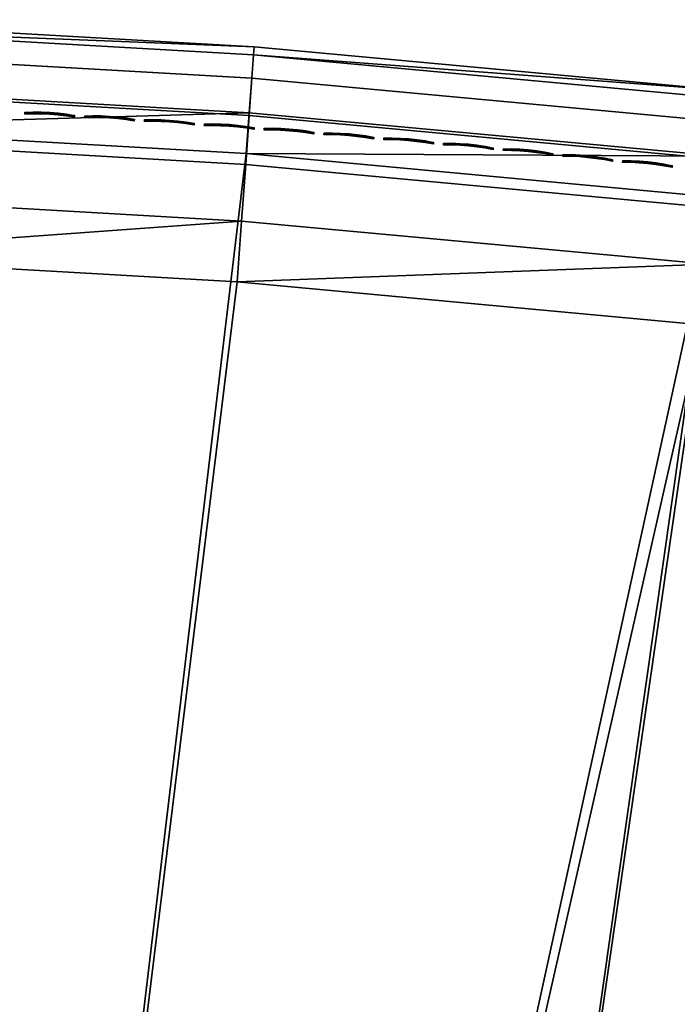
# Model space of a CAD drawing. Header units: inches. Extents: x 0 to 44.3, y -37.9 to 0.3.
# Tile 174 of 256: x 3.6 to 6.7, y -4.4 to 0.2. Entities that reach past the tile are written whole.
import ezdxf

# ---------------------------------------------------------------- set-up
doc = ezdxf.new("R2010")
doc.units = ezdxf.units.IN
doc.header["$LTSCALE"] = 0.03937007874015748
doc.header["$MEASUREMENT"] = 0
doc.layers.add('A-FURN-3-ST', color=151, linetype='Continuous')
doc.layers.add('A-FURN-3-STITCH', color=15, linetype='Continuous')

msp = doc.modelspace()

# ---------------------------------------------------------------- meshes
at = {"layer": 'A-FURN-3-ST'}
mesh = msp.add_polyface(dxfattribs=at)
corners = [(6.767908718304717, -1.187179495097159, 18.00000000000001), (8.967875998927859, -1.18268814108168, 17.96251840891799), (6.79876527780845, -0.9041553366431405, 17.96251840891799), (4.600381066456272, -0.986360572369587, 18.00000000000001), (4.621169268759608, -0.7024192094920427, 17.96251840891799), (2.427112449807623, -0.8622320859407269, 18.00000000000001), (6.882519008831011, -0.1308584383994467, 17.18470094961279), (9.084166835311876, -0.3757232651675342, 16.90000000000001), (6.886217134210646, -0.09355737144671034, 16.90000000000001), (4.677345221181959, 0.07336928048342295, 17.18470094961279), (4.679670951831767, 0.1107816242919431, 16.90000000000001), (2.466333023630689, 0.1995653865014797, 17.18470094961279), (2.46728317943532, 0.2370386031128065, 16.90000000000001), (6.870869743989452, -0.2401305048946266, 17.45000000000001), (4.66961577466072, -0.03625002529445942, 17.45000000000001), (2.462533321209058, 0.08973938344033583, 17.45000000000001), (9.03858795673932, -0.6946674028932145, 17.67781745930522), (9.0635472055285, -0.5216475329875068, 17.45000000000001), (6.852090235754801, -0.4139298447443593, 17.67781745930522), (4.657039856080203, -0.2106082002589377, 17.67781745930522), (2.456176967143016, -0.08495628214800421, 17.67781745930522), (9.00594817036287, -0.9201348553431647, 17.8526279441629), (6.827487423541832, -0.6404153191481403, 17.8526279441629), (4.640505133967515, -0.4378253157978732, 17.8526279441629), (2.44773125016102, -0.3126177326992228, 17.8526279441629), (2.437806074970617, -0.5777315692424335, 17.96251840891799), (9.084166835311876, -0.3757232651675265, 5.5), (6.886217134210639, -0.09355737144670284, 5.5), (4.679670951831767, 0.1107816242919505, 5.5), (2.46728317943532, 0.2370386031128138, 5.5), (6.882220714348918, -0.131407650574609, 5.308658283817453), (4.677037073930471, 0.0728120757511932, 5.308658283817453), (2.466015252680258, 0.1989988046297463, 5.308658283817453), (9.039936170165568, -0.6811963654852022, 5.038060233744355), (6.832046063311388, -0.5906147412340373, 5.000000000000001), (6.852874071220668, -0.4004099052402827, 5.038060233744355), (6.870502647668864, -0.2391588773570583, 5.146446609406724), (9.063272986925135, -0.520672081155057, 5.146446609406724), (4.643184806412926, -0.3878860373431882, 5.000000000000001), (4.657257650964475, -0.1970624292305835, 5.038060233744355), (4.669155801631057, -0.03528757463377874, 5.146446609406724), (2.4485279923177, -0.2626103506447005, 5.000000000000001), (2.455827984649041, -0.07140780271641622, 5.038060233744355), (2.46198073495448, 0.09068730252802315, 5.146446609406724)]
mesh.append_faces([[corners[k] for k in face] for face in [(0, 1, 2), (0, 2, 3), (3, 2, 4), (3, 4, 5), (6, 7, 8), (6, 8, 9), (9, 8, 10), (9, 10, 11), (11, 10, 12), (13, 6, 9, 14), (14, 9, 11, 15), (16, 17, 13, 18), (18, 13, 14, 19), (19, 14, 15, 20), (21, 16, 18, 22), (22, 18, 19, 23), (23, 19, 20, 24), (1, 21, 22, 2), (2, 22, 23, 4), (4, 23, 24, 25), (8, 26, 27), (8, 27, 10), (10, 27, 28), (10, 28, 12), (12, 28, 29), (26, 30, 27), (27, 30, 31), (27, 31, 28), (28, 31, 32), (28, 32, 29), (33, 34, 35), (33, 35, 36, 37), (34, 38, 35), (35, 38, 39), (35, 39, 40, 36), (36, 40, 31, 30), (38, 41, 39), (39, 42, 43, 40), (40, 43, 32, 31)]])
mesh = msp.add_polyface(dxfattribs=at)
corners = [(1.974773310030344, -22.31297736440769, 18), (4.600381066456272, -0.986360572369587, 18.00000000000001), (2.427112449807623, -0.8622320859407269, 18.00000000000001), (0.2508154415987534, -0.8149489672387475, 18.00000000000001), (0.2508154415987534, -22.26521983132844, 18), (4.621169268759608, -0.7024192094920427, 17.96251840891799), (2.437806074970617, -0.5777315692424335, 17.96251840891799), (0.2510127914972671, -0.6003592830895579, 17.97884895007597), (0.04824013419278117, -0.6205543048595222, 17.87731705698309), (0.01297064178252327, -0.634110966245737, 17.80916020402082), (0.03430909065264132, -0.8149489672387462, 17.87500000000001), (0.0008154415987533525, -0.8149489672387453, 17.75000000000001), (0.0008154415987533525, -0.6491290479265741, 17.73365600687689), (0.0008154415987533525, -0.4897020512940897, 17.68525335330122), (0.0741085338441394, -0.6146299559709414, 17.90710206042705), (0.1258154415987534, -0.8149489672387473, 17.96650635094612), (0.1958643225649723, -0.6015549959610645, 17.97283731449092), (0.0008154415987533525, -22.26521983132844, 17.75000000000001), (0.03430909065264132, -22.26521983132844, 17.87500000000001), (0.1258154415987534, -22.26521983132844, 17.96650635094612), (0.2508154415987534, -0.2149440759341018, 5.000000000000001), (0.2508154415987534, -22.86523163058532, 5), (0.1258154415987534, -0.2149440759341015, 5.033493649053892), (0.1258154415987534, -22.86523163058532, 5.033493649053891), (0.03430909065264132, -0.2149440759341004, 5.125000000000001), (0.03430909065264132, -22.86523163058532, 5.125), (0.0008154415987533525, -0.214944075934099, 5.25), (0.0008154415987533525, -22.86523163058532, 5.25), (4.643184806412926, -0.3878860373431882, 5.000000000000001), (1.948601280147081, -22.9124156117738, 5), (2.4485279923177, -0.2626103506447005, 5.000000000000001), (0.0008154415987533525, 0.0350579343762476, 5.499999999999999), (0.0008154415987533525, -23.11523665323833, 5.499999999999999), (0.0008154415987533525, 0.0350579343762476, 16.90000000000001), (0.0008154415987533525, -23.11523665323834, 16.90000000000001), (0.0008154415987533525, -0.3427834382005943, 17.60664633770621)]
mesh.append_faces([[corners[k] for k in face] for face in [(0, 1, 2), (3, 4, 2), (2, 4, 0), (2, 5, 6), (2, 6, 7), (7, 3, 2), (8, 9, 10), (10, 9, 11), (11, 9, 12), (12, 9, 13), (8, 10, 14), (14, 10, 15), (14, 15, 16), (16, 15, 3), (16, 3, 7), (11, 17, 10), (10, 17, 18), (10, 18, 15), (15, 18, 19), (15, 19, 3), (3, 19, 4), (20, 21, 22), (22, 21, 23), (22, 23, 24), (24, 23, 25), (24, 25, 26), (26, 25, 27), (28, 29, 30), (30, 29, 21), (30, 21, 20), (31, 32, 33), (33, 32, 34), (33, 34, 17), (31, 26, 27), (31, 27, 32), (17, 11, 33), (35, 11, 13), (13, 11, 12)]])
mesh = msp.add_polyface(dxfattribs=at)
corners = [(0.2510127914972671, -0.6003592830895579, 17.97884895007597), (2.437806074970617, -0.5777315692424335, 17.96251840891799), (0.2512015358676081, -0.3940427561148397, 17.91621022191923), (2.44773125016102, -0.3126177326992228, 17.8526279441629), (0.251374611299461, -0.2039134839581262, 17.81448349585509), (2.456176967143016, -0.08495628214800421, 17.67781745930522), (0.2515257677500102, -0.03713650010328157, 17.67782547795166), (0.04835999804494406, -0.1102191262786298, 17.60474071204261), (0.01300216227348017, -0.1594056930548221, 17.55555270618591), (0.01299287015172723, -0.2999818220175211, 17.67070424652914), (0.04832466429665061, -0.2613528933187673, 17.7285172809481), (0.01298223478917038, -0.460231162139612, 17.75640676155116), (0.04828422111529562, -0.4336308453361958, 17.82062960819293), (0.01297064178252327, -0.634110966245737, 17.80916020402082), (0.04824013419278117, -0.6205543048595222, 17.87731705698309), (0.0008154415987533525, -0.4897020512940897, 17.68525335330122), (0.0008154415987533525, -0.3427834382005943, 17.60664633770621), (0.000815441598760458, -0.2139098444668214, 17.50104696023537), (0.0008154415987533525, -0.1082920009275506, 17.37218715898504), (0.1958643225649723, -0.6015549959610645, 17.97283731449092), (0.1960223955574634, -0.3963743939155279, 17.91058058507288), (0.1961673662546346, -0.207280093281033, 17.80944458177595), (0.1962939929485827, -0.04140185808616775, 17.67355999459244), (0.0742900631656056, -0.08873425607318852, 17.62622621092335), (0.07423655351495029, -0.2444773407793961, 17.75377371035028), (0.07417530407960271, -0.4220083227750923, 17.84869063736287), (0.0741085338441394, -0.6146299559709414, 17.90710206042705), (0.1959702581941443, -0.02598166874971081, 5.04378958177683), (0.2508154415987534, -0.2149440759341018, 5.000000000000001), (0.1258154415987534, -0.2149440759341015, 5.033493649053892), (0.07417447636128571, -0.05160833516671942, 5.105661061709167), (0.03430909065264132, -0.2149440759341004, 5.125000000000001), (0.04824380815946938, -0.06325061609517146, 5.133769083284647), (0.0129716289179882, -0.08983915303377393, 5.197961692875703), (0.0008154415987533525, -0.1192942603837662, 5.269074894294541), (0.0008154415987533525, -0.214944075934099, 5.25), (4.657257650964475, -0.1970624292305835, 5.038060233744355), (2.4485279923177, -0.2626103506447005, 5.000000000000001), (2.455827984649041, -0.07140780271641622, 5.038060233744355), (0.0008154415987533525, -0.03817684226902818, 5.323230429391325), (0.0008154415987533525, 0.0350579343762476, 16.90000000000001), (0.0008154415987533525, -0.8149489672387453, 17.75000000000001), (0.0008154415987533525, 0.01870989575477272, 17.06582774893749), (0.0008154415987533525, -0.02968767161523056, 17.22526552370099)]
mesh.append_faces([[corners[k] for k in face] for face in [(0, 1, 2), (2, 1, 3), (2, 3, 4), (4, 3, 5), (4, 5, 6), (7, 8, 9, 10), (10, 9, 11, 12), (12, 11, 13, 14), (15, 13, 11), (15, 11, 16), (16, 11, 9), (16, 9, 17), (17, 9, 8), (17, 8, 18), (19, 0, 20), (20, 0, 2), (20, 2, 21), (21, 2, 4), (21, 4, 22), (23, 7, 10, 24), (24, 10, 12, 25), (25, 12, 14, 26), (22, 23, 24, 21), (21, 24, 25, 20), (20, 25, 26, 19), (27, 28, 29), (30, 29, 31), (30, 31, 32), (32, 31, 33), (34, 33, 35), (35, 33, 31), (36, 37, 38), (37, 28, 38), (35, 39, 34), (40, 41, 42), (42, 41, 43), (43, 41, 18), (18, 41, 17), (17, 41, 16)]])
mesh = msp.add_polyface(dxfattribs=at)
corners = [(12.13164363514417, -24.14014411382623, 18), (23.57986366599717, -5.50460608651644, 18.00000000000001), (21.55435157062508, -4.707232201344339, 18.00000000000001), (10.47676006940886, -23.65468361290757, 18), (19.5019373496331, -3.981904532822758, 18.00000000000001), (8.80256199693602, -23.2407122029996, 18), (17.42518273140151, -3.329528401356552, 18.00000000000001), (15.32667982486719, -2.750918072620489, 18.00000000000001), (7.11213613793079, -22.89899312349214, 18), (13.20904788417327, -2.246795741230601, 18.00000000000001), (5.408599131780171, -22.6301564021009, 18), (11.07493003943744, -1.817790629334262, 18.00000000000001), (8.926989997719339, -1.464438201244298, 18.00000000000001), (3.695091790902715, -22.43469769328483, 18), (6.767908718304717, -1.187179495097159, 18.00000000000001), (1.974773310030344, -22.31297736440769, 18), (4.600381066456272, -0.986360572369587, 18.00000000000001), (19.59194680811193, -3.711806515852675, 17.96251840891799), (17.50554548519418, -3.056404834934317, 17.96251840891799), (19.74781909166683, -3.243973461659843, 17.67781745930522), (19.80304638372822, -3.078116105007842, 17.45000000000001), (17.69397787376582, -2.415608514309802, 17.45000000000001), (17.64469437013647, -2.583328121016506, 17.67781745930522), (19.67581473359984, -3.460112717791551, 17.8526279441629), (17.58042021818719, -2.801890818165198, 17.8526279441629), (23.80947372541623, -4.950278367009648, 5.000000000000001), (11.9512199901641, -24.71237484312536, 5), (21.76403009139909, -4.145062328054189, 5.000000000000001), (10.32146831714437, -24.23424037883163, 5), (19.69141715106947, -3.412608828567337, 5.000000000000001), (8.672697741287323, -23.82649208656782, 5), (17.59422236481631, -2.75383226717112, 5.000000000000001), (15.47506388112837, -2.169555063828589, 5.000000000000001), (7.007946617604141, -23.48988136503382, 5), (13.33658726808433, -1.660506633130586, 5.000000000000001), (5.330282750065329, -23.22502852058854, 5), (11.18146221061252, -1.227322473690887, 5.000000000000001), (9.012379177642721, -0.870543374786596, 5.000000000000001), (3.642797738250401, -23.03242162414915, 5), (6.832046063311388, -0.5906147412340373, 5.000000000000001), (1.948601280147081, -22.9124156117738, 5), (4.643184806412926, -0.3878860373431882, 5.000000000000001), (19.75193213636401, -3.231088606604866, 5.038060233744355), (17.64826508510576, -2.570281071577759, 5.038060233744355), (17.69406995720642, -2.414670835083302, 5.146446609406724), (19.80322745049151, -3.077200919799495, 5.146446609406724)]
mesh.append_faces([[corners[k] for k in face] for face in [(0, 1, 2), (0, 2, 3), (3, 2, 4), (3, 4, 5), (5, 4, 6), (5, 6, 7), (5, 7, 8), (8, 7, 9), (8, 9, 10), (10, 9, 11), (10, 11, 12), (10, 12, 13), (13, 12, 14), (13, 14, 15), (15, 14, 16), (4, 17, 6), (6, 17, 18), (6, 18, 7), (19, 20, 21, 22), (23, 19, 22, 24), (17, 23, 24, 18), (25, 26, 27), (27, 28, 29), (29, 28, 30), (29, 30, 31), (31, 30, 32), (32, 30, 33), (32, 33, 34), (34, 33, 35), (34, 35, 36), (36, 35, 37), (37, 35, 38), (37, 38, 39), (39, 38, 40), (39, 40, 41), (29, 31, 42), (42, 31, 43), (42, 43, 44, 45)]])
at = {"layer": 'A-FURN-3-STITCH'}
mesh = msp.add_polyface(dxfattribs=at)
corners = [(3.841212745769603, -0.2181037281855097, 17.72516678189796), (3.80308235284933, -0.2127256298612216, 17.73195490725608), (3.803321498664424, -0.2085459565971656, 17.73505192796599), (3.841363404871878, -0.2157321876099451, 17.7241021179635), (3.764414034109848, -0.2085257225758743, 17.73596132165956), (3.764653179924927, -0.2043460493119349, 17.73905834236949), (3.803623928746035, -0.2037801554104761, 17.73297489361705), (3.841665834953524, -0.2109663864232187, 17.72202508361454), (3.725445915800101, -0.2055298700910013, 17.73716135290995), (3.72568506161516, -0.20135019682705, 17.74025837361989), (3.764955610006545, -0.1995802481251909, 17.73698130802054), (3.803687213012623, -0.2031940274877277, 17.72780083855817), (3.841817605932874, -0.2085721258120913, 17.72101271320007), (3.686417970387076, -0.2037565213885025, 17.73554761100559), (3.686657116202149, -0.1995768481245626, 17.7386446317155), (3.725987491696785, -0.1965843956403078, 17.73818133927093), (3.765018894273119, -0.1989941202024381, 17.73180725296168), (3.647570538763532, -0.2032165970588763, 17.73113003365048), (3.647809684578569, -0.1990369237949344, 17.7342270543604), (3.686959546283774, -0.1948110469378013, 17.73656759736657), (3.726050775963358, -0.1959982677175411, 17.73300728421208), (3.609142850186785, -0.2039134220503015, 17.7239358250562), (3.609295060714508, -0.2015101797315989, 17.72294412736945), (3.648112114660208, -0.1942711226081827, 17.73215002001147), (3.687022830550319, -0.1942249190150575, 17.73139354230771), (3.609597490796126, -0.1967443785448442, 17.72086709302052), (3.648175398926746, -0.1936849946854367, 17.72697596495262), (3.609747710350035, -0.1943818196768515, 17.71978175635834)]
mesh.append_faces([[corners[k] for k in face] for face in [(0, 1, 2, 3), (1, 4, 5, 2), (3, 2, 6, 7), (4, 8, 9, 5), (2, 5, 10, 6), (7, 6, 11, 12), (8, 13, 14, 9), (5, 9, 15, 10), (6, 10, 16, 11), (13, 17, 18, 14), (9, 14, 19, 15), (10, 15, 20, 16), (17, 21, 22, 18), (14, 18, 23, 19), (15, 19, 24, 20), (18, 22, 25, 23), (19, 23, 26, 24), (23, 25, 27, 26)]])
mesh = msp.add_polyface(dxfattribs=at)
corners = [(4.120617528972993, -0.2359817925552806, 17.72516678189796), (4.082511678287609, -0.2304324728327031, 17.73195490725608), (4.082769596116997, -0.2262539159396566, 17.73505192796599), (4.120778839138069, -0.2336109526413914, 17.7241021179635), (4.043862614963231, -0.2260589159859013, 17.73596132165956), (4.044120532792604, -0.2218803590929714, 17.73905834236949), (4.083093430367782, -0.2214895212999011, 17.73297489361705), (4.12110267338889, -0.2288465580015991, 17.72202508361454), (4.004908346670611, -0.2228880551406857, 17.73716135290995), (4.005166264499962, -0.2187094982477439, 17.74025837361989), (4.044444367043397, -0.2171159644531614, 17.73698130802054), (4.083159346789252, -0.2209036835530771, 17.72780083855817), (4.121265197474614, -0.22645300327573, 17.72101271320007), (3.965888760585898, -0.2209394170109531, 17.73554761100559), (3.966146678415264, -0.2167608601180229, 17.7386446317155), (4.005490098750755, -0.2139451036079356, 17.73818133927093), (4.044510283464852, -0.216530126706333, 17.73180725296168), (3.927044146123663, -0.2202250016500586, 17.73113003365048), (3.927302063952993, -0.2160464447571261, 17.7342270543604), (3.966470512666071, -0.2119964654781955, 17.73656759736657), (4.005556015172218, -0.2133592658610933, 17.73300728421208), (3.888613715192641, -0.2207492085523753, 17.7239358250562), (3.8887767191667, -0.2183466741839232, 17.72294412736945), (3.927625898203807, -0.2112820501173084, 17.73215002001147), (3.96653642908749, -0.211410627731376, 17.73139354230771), (3.889100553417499, -0.2135822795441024, 17.72086709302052), (3.927691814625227, -0.2106962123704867, 17.72697596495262), (3.88926138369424, -0.2112204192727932, 17.71978175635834)]
mesh.append_faces([[corners[k] for k in face] for face in [(0, 1, 2, 3), (1, 4, 5, 2), (3, 2, 6, 7), (4, 8, 9, 5), (2, 5, 10, 6), (7, 6, 11, 12), (8, 13, 14, 9), (5, 9, 15, 10), (6, 10, 16, 11), (13, 17, 18, 14), (9, 14, 19, 15), (10, 15, 20, 16), (17, 21, 22, 18), (14, 18, 23, 19), (15, 19, 24, 20), (18, 22, 25, 23), (19, 23, 26, 24), (23, 25, 27, 26)]])
mesh = msp.add_polyface(dxfattribs=at)
corners = [(4.399939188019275, -0.2551147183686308, 17.72516678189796), (4.361858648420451, -0.249394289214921, 17.73195490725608), (4.362135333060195, -0.2452169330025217, 17.73505192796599), (4.40011114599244, -0.252744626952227, 17.7241021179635), (4.323229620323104, -0.2448471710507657, 17.73596132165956), (4.323506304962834, -0.2406698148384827, 17.73905834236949), (4.362480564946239, -0.2404540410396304, 17.73297489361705), (4.40045637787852, -0.2479817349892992, 17.72202508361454), (4.284289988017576, -0.241501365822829, 17.73716135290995), (4.284566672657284, -0.2373240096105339, 17.74025837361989), (4.323851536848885, -0.2359069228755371, 17.73698130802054), (4.362549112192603, -0.2398685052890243, 17.72780083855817), (4.400629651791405, -0.2455889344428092, 17.72101271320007), (4.24527954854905, -0.2393774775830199, 17.73554761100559), (4.245556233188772, -0.2352001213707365, 17.7386446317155), (4.284911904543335, -0.2325611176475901, 17.73818133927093), (4.323920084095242, -0.2353213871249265, 17.73180725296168), (4.206438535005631, -0.2384885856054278, 17.73113003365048), (4.206715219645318, -0.234311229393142, 17.7342270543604), (4.24590146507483, -0.2304372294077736, 17.73656759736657), (4.2849804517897, -0.2319755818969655, 17.73300728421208), (4.168006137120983, -0.2388401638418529, 17.7239358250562), (4.168179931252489, -0.2364383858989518, 17.72294412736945), (4.20706045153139, -0.2295483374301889, 17.73215002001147), (4.245970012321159, -0.2298516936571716, 17.73139354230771), (4.168525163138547, -0.2316754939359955, 17.72086709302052), (4.207128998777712, -0.2289628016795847, 17.72697596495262), (4.168696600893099, -0.2293143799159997, 17.71978175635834)]
mesh.append_faces([[corners[k] for k in face] for face in [(0, 1, 2, 3), (1, 4, 5, 2), (3, 2, 6, 7), (4, 8, 9, 5), (2, 5, 10, 6), (7, 6, 11, 12), (8, 13, 14, 9), (5, 9, 15, 10), (6, 10, 16, 11), (13, 17, 18, 14), (9, 14, 19, 15), (10, 15, 20, 16), (17, 21, 22, 18), (14, 18, 23, 19), (15, 19, 24, 20), (18, 22, 25, 23), (19, 23, 26, 24), (23, 25, 27, 26)]])
mesh = msp.add_polyface(dxfattribs=at)
corners = [(4.67917208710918, -0.2755021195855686, 17.72516678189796), (4.641117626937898, -0.2696106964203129, 17.73195490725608), (4.641413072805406, -0.2654346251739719, 17.73505192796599), (4.67935468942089, -0.273132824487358, 17.7241021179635), (4.602509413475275, -0.2648901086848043, 17.73596132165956), (4.602804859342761, -0.2607140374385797, 17.73905834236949), (4.641779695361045, -0.2606733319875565, 17.73297489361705), (4.679721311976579, -0.2683715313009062, 17.72202508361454), (4.563585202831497, -0.2613694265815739, 17.73716135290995), (4.563880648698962, -0.257193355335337, 17.74025837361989), (4.603171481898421, -0.25595274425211, 17.73698130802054), (4.641850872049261, -0.2600881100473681, 17.72780083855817), (4.679905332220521, -0.265979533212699, 17.72101271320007), (4.524584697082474, -0.2590703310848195, 17.73554761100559), (4.524880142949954, -0.2548942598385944, 17.7386446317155), (4.564247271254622, -0.2524320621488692, 17.73818133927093), (4.603242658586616, -0.2553675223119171, 17.73180725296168), (4.485748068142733, -0.2580069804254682, 17.73113003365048), (4.486043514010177, -0.2538309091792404, 17.7342270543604), (4.525246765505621, -0.2501329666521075, 17.73656759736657), (4.564318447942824, -0.2518468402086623, 17.73300728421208), (4.447314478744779, -0.2581859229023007, 17.7239358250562), (4.447499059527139, -0.2557849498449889, 17.72294412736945), (4.486410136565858, -0.2490696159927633, 17.73215002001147), (4.525317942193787, -0.2495477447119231, 17.73139354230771), (4.447865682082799, -0.2510236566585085, 17.72086709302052), (4.486481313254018, -0.2484843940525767, 17.72697596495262), (4.448047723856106, -0.2486633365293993, 17.71978175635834)]
mesh.append_faces([[corners[k] for k in face] for face in [(0, 1, 2, 3), (1, 4, 5, 2), (3, 2, 6, 7), (4, 8, 9, 5), (2, 5, 10, 6), (7, 6, 11, 12), (8, 13, 14, 9), (5, 9, 15, 10), (6, 10, 16, 11), (13, 17, 18, 14), (9, 14, 19, 15), (10, 15, 20, 16), (17, 21, 22, 18), (14, 18, 23, 19), (15, 19, 24, 20), (18, 22, 25, 23), (19, 23, 26, 24), (23, 25, 27, 26)]])
mesh = msp.add_polyface(dxfattribs=at)
corners = [(4.958310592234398, -0.2971435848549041, 17.72516678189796), (4.920282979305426, -0.2910812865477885, 17.73195490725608), (4.920597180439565, -0.2869065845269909, 17.73505192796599), (4.958503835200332, -0.2947751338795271, 17.7241021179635), (4.881696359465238, -0.2861873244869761, 17.73596132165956), (4.882010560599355, -0.282012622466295, 17.73905834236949), (4.920985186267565, -0.2821469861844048, 17.73297489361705), (4.958891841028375, -0.2900155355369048, 17.72202508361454), (4.842788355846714, -0.2824918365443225, 17.73716135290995), (4.84310255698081, -0.2783171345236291, 17.74025837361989), (4.882398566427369, -0.2772530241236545, 17.73698130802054), (4.921058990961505, -0.2815620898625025, 17.72780083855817), (4.959086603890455, -0.2876243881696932, 17.72101271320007), (4.803798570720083, -0.2800175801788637, 17.73554761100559), (4.804112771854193, -0.275842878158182, 17.7386446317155), (4.843490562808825, -0.2735575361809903, 17.73818133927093), (4.882472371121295, -0.2766681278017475, 17.73180725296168), (4.764967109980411, -0.2787797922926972, 17.73113003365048), (4.765281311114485, -0.2746050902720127, 17.7342270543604), (4.804500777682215, -0.2710832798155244, 17.73656759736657), (4.843564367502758, -0.2729726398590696, 17.73300728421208), (4.72653310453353, -0.2787860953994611, 17.7239358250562), (4.726728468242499, -0.276385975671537, 17.72294412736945), (4.765669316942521, -0.2698454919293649, 17.73215002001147), (4.804574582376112, -0.2704983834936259, 17.73139354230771), (4.727116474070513, -0.2716263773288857, 17.72086709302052), (4.765743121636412, -0.2692605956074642, 17.72697596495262), (4.727309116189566, -0.2692668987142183, 17.71978175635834)]
mesh.append_faces([[corners[k] for k in face] for face in [(0, 1, 2, 3), (1, 4, 5, 2), (3, 2, 6, 7), (4, 8, 9, 5), (2, 5, 10, 6), (7, 6, 11, 12), (8, 13, 14, 9), (5, 9, 15, 10), (6, 10, 16, 11), (13, 17, 18, 14), (9, 14, 19, 15), (10, 15, 20, 16), (17, 21, 22, 18), (14, 18, 23, 19), (15, 19, 24, 20), (18, 22, 25, 23), (19, 23, 26, 24), (23, 25, 27, 26)]])
mesh = msp.add_polyface(dxfattribs=at)
corners = [(5.237349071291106, -0.3200386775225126, 17.72516678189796), (5.199349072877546, -0.3138056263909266, 17.73195490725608), (5.199682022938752, -0.3096323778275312, 17.73505192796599), (5.237552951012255, -0.3176711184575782, 17.7241021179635), (5.160784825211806, -0.3087383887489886, 17.73596132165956), (5.161117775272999, -0.3045651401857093, 17.73905834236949), (5.200091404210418, -0.3048745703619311, 17.73297489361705), (5.237962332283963, -0.3129133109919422, 17.72202508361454), (5.121893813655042, -0.3048681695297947, 17.73716135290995), (5.122226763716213, -0.3006949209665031, 17.74025837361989), (5.161527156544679, -0.2998073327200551, 17.73698130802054), (5.200167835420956, -0.3042900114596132, 17.72780083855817), (5.238167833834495, -0.3105230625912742, 17.72101271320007), (5.082915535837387, -0.3022188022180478, 17.73554761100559), (5.083248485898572, -0.2980455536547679, 17.7386446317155), (5.122636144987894, -0.2959371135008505, 17.73818133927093), (5.161603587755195, -0.2992227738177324, 17.73180725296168), (5.044090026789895, -0.3008066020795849, 17.73113003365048), (5.044422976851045, -0.2966333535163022, 17.7342270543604), (5.08365786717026, -0.2932877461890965, 17.73656759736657), (5.122712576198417, -0.2953525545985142, 17.73300728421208), (5.005656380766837, -0.300640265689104, 17.7239358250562), (5.005862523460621, -0.2982410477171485, 17.72294412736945), (5.044832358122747, -0.2918755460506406, 17.73215002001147), (5.083734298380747, -0.2927031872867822, 17.73139354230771), (5.006271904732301, -0.2934832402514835, 17.72086709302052), (5.044908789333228, -0.291290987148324, 17.72697596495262), (5.006475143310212, -0.2911246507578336, 17.71978175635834)]
mesh.append_faces([[corners[k] for k in face] for face in [(0, 1, 2, 3), (1, 4, 5, 2), (3, 2, 6, 7), (4, 8, 9, 5), (2, 5, 10, 6), (7, 6, 11, 12), (8, 13, 14, 9), (5, 9, 15, 10), (6, 10, 16, 11), (13, 17, 18, 14), (9, 14, 19, 15), (10, 15, 20, 16), (17, 21, 22, 18), (14, 18, 23, 19), (15, 19, 24, 20), (18, 22, 25, 23), (19, 23, 26, 24), (23, 25, 27, 26)]])
mesh = msp.add_polyface(dxfattribs=at)
corners = [(5.516281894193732, -0.3441869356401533, 17.72516678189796), (5.478310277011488, -0.3377832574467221, 17.73195490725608), (5.47866196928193, -0.3336115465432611, 17.73505192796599), (5.516496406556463, -0.3418203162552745, 17.7241021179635), (5.439769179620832, -0.332542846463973, 17.73596132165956), (5.440120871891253, -0.3283711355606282, 17.73905834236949), (5.479092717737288, -0.3288556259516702, 17.73297489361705), (5.516927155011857, -0.3370643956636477, 17.72202508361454), (5.400895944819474, -0.3284979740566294, 17.73716135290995), (5.401247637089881, -0.3243262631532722, 17.74025837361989), (5.440551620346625, -0.323615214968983, 17.73698130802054), (5.479171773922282, -0.328271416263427, 17.72780083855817), (5.517143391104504, -0.3346750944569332, 17.72101271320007), (5.361929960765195, -0.3256735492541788, 17.73554761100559), (5.362281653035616, -0.3215018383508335, 17.7386446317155), (5.401678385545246, -0.3195703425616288, 17.73818133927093), (5.440630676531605, -0.3230310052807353, 17.73180725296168), (5.323111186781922, -0.3240869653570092, 17.73113003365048), (5.3234628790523, -0.3199152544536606, 17.7342270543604), (5.362712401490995, -0.316745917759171, 17.73656759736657), (5.401757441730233, -0.3189861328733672, 17.73300728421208), (5.284678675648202, -0.3237479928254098, 17.7239358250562), (5.284895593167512, -0.3213497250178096, 17.72294412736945), (5.323893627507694, -0.3151593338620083, 17.73215002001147), (5.362791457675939, -0.3161617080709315, 17.73139354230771), (5.285326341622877, -0.3165938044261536, 17.72086709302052), (5.323972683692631, -0.3145751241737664, 17.72697596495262), (5.285540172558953, -0.3142361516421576, 17.71978175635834)]
mesh.append_faces([[corners[k] for k in face] for face in [(0, 1, 2, 3), (1, 4, 5, 2), (3, 2, 6, 7), (4, 8, 9, 5), (2, 5, 10, 6), (7, 6, 11, 12), (8, 13, 14, 9), (5, 9, 15, 10), (6, 10, 16, 11), (13, 17, 18, 14), (9, 14, 19, 15), (10, 15, 20, 16), (17, 21, 22, 18), (14, 18, 23, 19), (15, 19, 24, 20), (18, 22, 25, 23), (19, 23, 26, 24), (23, 25, 27, 26)]])
mesh = msp.add_polyface(dxfattribs=at)
corners = [(5.795103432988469, -0.3695878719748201, 17.72516678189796), (5.75716096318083, -0.363013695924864, 17.73195490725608), (5.757531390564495, -0.3588436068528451, 17.73505192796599), (5.795328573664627, -0.3672222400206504, 17.7241021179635), (5.718643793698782, -0.3576002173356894, 17.73596132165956), (5.719014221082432, -0.3534301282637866, 17.73905834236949), (5.757983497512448, -0.354089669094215, 17.73297489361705), (5.795780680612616, -0.3624683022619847, 17.72202508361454), (5.679789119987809, -0.3533807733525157, 17.73716135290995), (5.680159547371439, -0.3492106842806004, 17.74025837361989), (5.719466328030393, -0.3486761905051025, 17.73698130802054), (5.758065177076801, -0.3535058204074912, 17.72780083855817), (5.796007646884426, -0.3600799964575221, 17.72101271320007), (5.640836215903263, -0.3503813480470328, 17.73554761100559), (5.641206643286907, -0.3462112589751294, 17.7386446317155), (5.680611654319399, -0.344456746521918, 17.73818133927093), (5.719548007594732, -0.3480923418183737, 17.73180725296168), (5.602024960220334, -0.3486204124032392, 17.73113003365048), (5.602395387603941, -0.3444503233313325, 17.7342270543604), (5.641658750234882, -0.3414573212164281, 17.73656759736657), (5.680693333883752, -0.3438728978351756, 17.73300728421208), (5.563594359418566, -0.3481088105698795, 17.7239358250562), (5.563822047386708, -0.3457115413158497, 17.72294412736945), (5.602847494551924, -0.3396963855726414, 17.73215002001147), (5.641740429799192, -0.3408734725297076, 17.73139354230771), (5.564274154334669, -0.3409576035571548, 17.72086709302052), (5.602929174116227, -0.3391125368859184, 17.72697596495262), (5.564498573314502, -0.3386009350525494, 17.71978175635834)]
mesh.append_faces([[corners[k] for k in face] for face in [(0, 1, 2, 3), (1, 4, 5, 2), (3, 2, 6, 7), (4, 8, 9, 5), (2, 5, 10, 6), (7, 6, 11, 12), (8, 13, 14, 9), (5, 9, 15, 10), (6, 10, 16, 11), (13, 17, 18, 14), (9, 14, 19, 15), (10, 15, 20, 16), (17, 21, 22, 18), (14, 18, 23, 19), (15, 19, 24, 20), (18, 22, 25, 23), (19, 23, 26, 24), (23, 25, 27, 26)]])
mesh = msp.add_polyface(dxfattribs=at)
corners = [(6.073808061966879, -0.3962409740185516, 17.72516678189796), (6.035895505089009, -0.389496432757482, 17.73195490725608), (6.036284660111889, -0.3853280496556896, 17.73505192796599), (6.074043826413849, -0.3938763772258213, 17.7241021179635), (5.997403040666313, -0.3839099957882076, 17.73596132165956), (5.997792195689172, -0.3797416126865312, 17.73905834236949), (6.036758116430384, -0.3805761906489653, 17.73297489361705), (6.074517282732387, -0.3891245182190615, 17.72202508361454), (5.9585677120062, -0.3795160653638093, 17.73716135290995), (5.958956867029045, -0.3753476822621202, 17.74025837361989), (5.998265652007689, -0.3749897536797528, 17.73698130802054), (6.036842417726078, -0.3799927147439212, 17.72780083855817), (6.074754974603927, -0.3867372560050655, 17.72101271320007), (5.919628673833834, -0.3763417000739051, 17.73554761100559), (5.920017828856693, -0.372173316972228, 17.7386446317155), (5.959430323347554, -0.3705958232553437, 17.73818133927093), (5.998349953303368, -0.3744062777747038, 17.73180725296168), (5.880825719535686, -0.3744064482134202, 17.73113003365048), (5.881214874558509, -0.3702380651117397, 17.7342270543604), (5.92049128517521, -0.3674214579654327, 17.73656759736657), (5.959514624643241, -0.370012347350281, 17.73300728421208), (5.842397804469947, -0.3737222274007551, 17.7239358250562), (5.84263625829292, -0.3713260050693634, 17.72294412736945), (5.88168833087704, -0.3654862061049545, 17.73215002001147), (5.920575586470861, -0.3668379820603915, 17.73139354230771), (5.843109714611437, -0.3665741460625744, 17.72086709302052), (5.881772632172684, -0.3649027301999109, 17.72697596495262), (5.84334471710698, -0.3642185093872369, 17.71978175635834)]
mesh.append_faces([[corners[k] for k in face] for face in [(0, 1, 2, 3), (1, 4, 5, 2), (3, 2, 6, 7), (4, 8, 9, 5), (2, 5, 10, 6), (7, 6, 11, 12), (8, 13, 14, 9), (5, 9, 15, 10), (6, 10, 16, 11), (13, 17, 18, 14), (9, 14, 19, 15), (10, 15, 20, 16), (17, 21, 22, 18), (14, 18, 23, 19), (15, 19, 24, 20), (18, 22, 25, 23), (19, 23, 26, 24), (23, 25, 27, 26)]])
mesh = msp.add_polyface(dxfattribs=at)
corners = [(6.352390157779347, -0.424145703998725, 17.72516678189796), (6.314508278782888, -0.417230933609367, 17.73195490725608), (6.314916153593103, -0.4130643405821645, 17.73505192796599), (6.352636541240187, -0.421782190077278, 17.7241021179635), (6.276041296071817, -0.4114716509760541, 17.73596132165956), (6.276449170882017, -0.4073050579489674, 17.73905834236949), (6.315410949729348, -0.4083146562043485, 17.73297489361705), (6.353131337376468, -0.4170325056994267, 17.72202508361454), (6.237226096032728, -0.4069033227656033, 17.73716135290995), (6.2376339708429, -0.4027367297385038, 17.74025837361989), (6.276943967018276, -0.4025553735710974, 17.73698130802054), (6.315497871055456, -0.4077315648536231, 17.72780083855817), (6.353379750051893, -0.4146463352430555, 17.72101271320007), (6.198301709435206, -0.4035540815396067, 17.73554761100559), (6.1987095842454, -0.3993874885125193, 17.7386446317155), (6.238128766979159, -0.3979870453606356, 17.73818133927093), (6.277030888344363, -0.401972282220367, 17.73180725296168), (6.159507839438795, -0.4014445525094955, 17.73113003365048), (6.159915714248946, -0.3972779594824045, 17.7342270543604), (6.199204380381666, -0.3946378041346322, 17.73656759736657), (6.23821568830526, -0.3974039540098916, 17.73300728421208), (6.121083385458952, -0.4005877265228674, 17.7239358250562), (6.121332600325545, -0.3981925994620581, 17.72294412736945), (6.160410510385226, -0.3925282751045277, 17.73215002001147), (6.199291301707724, -0.3940547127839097, 17.73139354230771), (6.121827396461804, -0.3934429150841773, 17.72086709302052), (6.160497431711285, -0.3919451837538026, 17.72697596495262), (6.122072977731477, -0.3910883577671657, 17.71978175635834)]
mesh.append_faces([[corners[k] for k in face] for face in [(0, 1, 2, 3), (1, 4, 5, 2), (3, 2, 6, 7), (4, 8, 9, 5), (2, 5, 10, 6), (7, 6, 11, 12), (8, 13, 14, 9), (5, 9, 15, 10), (6, 10, 16, 11), (13, 17, 18, 14), (9, 14, 19, 15), (10, 15, 20, 16), (17, 21, 22, 18), (14, 18, 23, 19), (15, 19, 24, 20), (18, 22, 25, 23), (19, 23, 26, 24), (23, 25, 27, 26)]])
mesh = msp.add_polyface(dxfattribs=at)
corners = [(6.630844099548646, -0.4533014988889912, 17.72516678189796), (6.592993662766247, -0.4462166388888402, 17.73195490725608), (6.593420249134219, -0.4420519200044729, 17.73505192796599), (6.631101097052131, -0.450939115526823, 17.7241021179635), (6.554552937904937, -0.4402846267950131, 17.73596132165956), (6.554979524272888, -0.4361199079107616, 17.73905834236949), (6.593936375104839, -0.4373045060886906, 17.73297489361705), (6.631617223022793, -0.4461917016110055, 17.72202508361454), (6.515758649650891, -0.4355419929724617, 17.73716135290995), (6.516185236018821, -0.4313772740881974, 17.74025837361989), (6.555495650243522, -0.4313724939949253, 17.73698130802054), (6.594025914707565, -0.4367218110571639, 17.72780083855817), (6.631876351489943, -0.4438066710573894, 17.72101271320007), (6.476849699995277, -0.432017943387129, 17.73554761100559), (6.477276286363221, -0.4278532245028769, 17.7386446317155), (6.516701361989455, -0.4266298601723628, 17.73818133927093), (6.555585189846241, -0.4307897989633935, 17.73180725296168), (6.438065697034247, -0.4297341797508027, 17.73113003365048), (6.438492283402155, -0.4255694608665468, 17.7342270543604), (6.477792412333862, -0.4231058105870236, 17.73656759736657), (6.516790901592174, -0.4260471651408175, 17.73300728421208), (6.39964547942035, -0.4287047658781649, 17.7239358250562), (6.399905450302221, -0.4263107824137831, 17.72294412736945), (6.439008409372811, -0.4208220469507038, 17.73215002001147), (6.477881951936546, -0.4225231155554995, 17.73139354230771), (6.400421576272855, -0.4215633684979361, 17.72086709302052), (6.439097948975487, -0.4202393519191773, 17.72697596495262), (6.400677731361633, -0.4192099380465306, 17.71978175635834)]
mesh.append_faces([[corners[k] for k in face] for face in [(0, 1, 2, 3), (1, 4, 5, 2), (3, 2, 6, 7), (4, 8, 9, 5), (2, 5, 10, 6), (7, 6, 11, 12), (8, 13, 14, 9), (5, 9, 15, 10), (6, 10, 16, 11), (13, 17, 18, 14), (9, 14, 19, 15), (10, 15, 20, 16), (17, 21, 22, 18), (14, 18, 23, 19), (15, 19, 24, 20), (18, 22, 25, 23), (19, 23, 26, 24), (23, 25, 27, 26)]])

doc.saveas('drawing.dxf')
